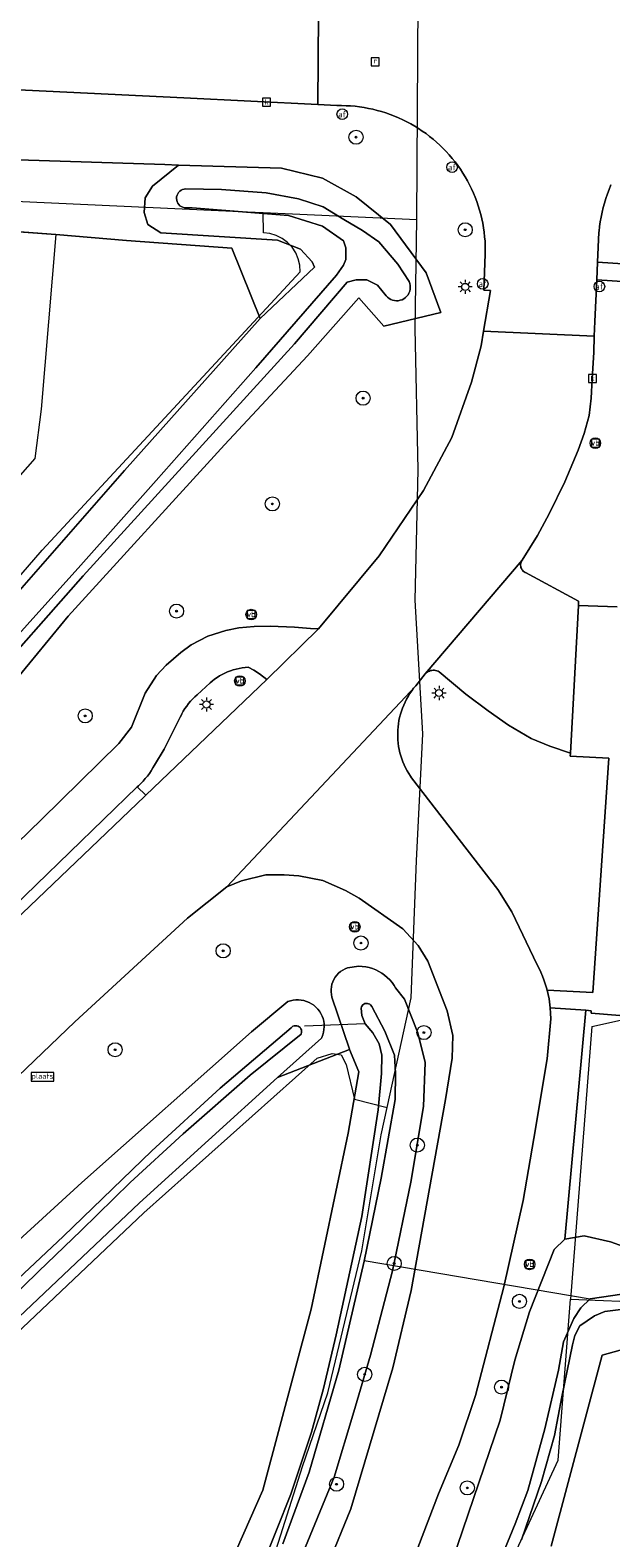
# Model space of a CAD drawing. Header units: metres. Extents: x 250001 to 257773, y 598992 to 609118.
# Tile 26 of 118: x 251366 to 251399, y 600891 to 600976. Entities that reach past the tile are written whole.
import ezdxf
from ezdxf.enums import TextEntityAlignment as Align
from ezdxf.lldxf.tags import DXFTag

# ---------------------------------------------------------------- set-up
doc = ezdxf.new("R2010")
doc.units = ezdxf.units.M
for name, color, linetype, lineweight in [('B-WE-GR-BOOM-S', 252, 'Continuous', 25), ('B-WE-GR-GRAS-GV', 252, 'Continuous', 13), ('B-WE-GR-GROENVOORZIENING-GV', 252, 'Continuous', 18), ('B-WE-IE-TERREINAFSCHEIDING_KUNSTMATIG_HEKWERK-G', 252, 'IE-TERREINAFSCHEIDING-KUNSTMATIG', 18), ('B-WE-KG-GRENS_PERCEEL-G', 150, 'KG-PERCEEL', 18), ('B-WE-KL-ET_LS_OV_LICHTMAST-S', 252, 'Continuous', 25), ('B-WE-KW-KUNSTWERK_DUIKER-G', 252, 'Continuous', 18), ('B-WE-OG-TERREIN_ERF-GV', 7, 'Continuous', 18), ('B-WE-OG-WATER-GV', 252, 'Continuous', 18), ('B-WE-OG-WATER_SLOOT-GV', 252, 'Continuous', 18), ('B-WE-RI-GWA_KOLK-S', 252, 'Continuous', 25), ('B-WE-RI-GWA_RIOOLPUT-S', 252, 'Continuous', 25), ('B-WE-VH-VERHARDING_GESLOTEN-GV', 252, 'Continuous', 18), ('B-WE-VH-VERHARDING_OPEN-GV', 252, 'Continuous', 18), ('B-WE-VW-AFSLUITPAAL-S', 252, 'Continuous', 25), ('B-WE-VW-VERKEERSTEKEN_BORD-S', 252, 'Continuous', 25), ('B-WE-VW-VERKEERSTEKEN_DRAAGCONSTRUCTIE-S', 252, 'Continuous', 25), ('X-XX-AL-REFERENTIE-G', 7, 'Continuous', 18)]:
    doc.layers.add(name, color=color, linetype=linetype, lineweight=lineweight)
doc.styles.add('NLCS-ISO', font='NLCS-ISO.ttf')
doc.styles.get("Standard").update_dxf_attribs({"font": 'NLCS-ISO.ttf'})
doc.linetypes.add('IE-TERREINAFSCHEIDING-KUNSTMATIG', pattern='A,4,[82,NLCS.shx,S=0.75,R=90,X=0,Y=0],4,-2', length=10)
tags = doc.linetypes.add('KG-PERCEEL', pattern='A,5.5,-2,["P",Standard,S=1.8,R=0,X=-0.5,Y=-0.9],-2,5.5,-2,[5,NLCS.SHX,S=0.75,R=0,X=0,Y=0],-2', length=19).pattern_tags.tags
tags[6] = DXFTag(74, 10)

# ---------------------------------------------------------------- blocks, each defined once
blk = doc.blocks.new('BS2021-132-Xref-KAD-20210617')
at = {"layer": 'B-WE-KG-GRENS_PERCEEL-G', "flags": 128}
for points in [[(251282.863, 600985.353), (251289.854, 600981.785), (251295.223, 600979.76), (251298.829, 600978.265), (251302.731, 600976.87), (251306.653, 600975.614), (251310.358, 600974.218), (251313.785, 600973.06), (251316.994, 600972.158), (251325.649, 600969.983), (251328.679, 600969.417), (251332.263, 600968.971), (251335.729, 600968.485), (251339.629, 600968.278), (251342.995, 600967.891), (251347.668, 600967.546), (251350.598, 600967.277), (251378.171, 600966.012)], [(251387.761, 600965.572), (251387.837, 600977.94)], [(251378.171, 600966.012), (251379.057, 600965.971)], [(251379.057, 600965.971), (251387.761, 600965.572)], [(251379.063, 600964.815), (251379.057, 600965.971)], [(251386.074, 600915.284), (251387.426, 600921.499), (251387.729, 600929.257), (251388.092, 600936.442), (251387.662, 600944.02), (251387.827, 600951.402), (251387.653, 600959.397), (251387.761, 600965.572)], [(251381.151, 600962.61), (251381.128, 600962.983), (251381.04, 600963.347), (251380.891, 600963.69), (251380.684, 600964.002), (251380.427, 600964.273), (251380.127, 600964.496), (251379.793, 600964.664), (251379.434, 600964.771), (251379.063, 600964.815)], [(251309.957, 600891.785), (251311.76, 600892.476), (251337.27, 600916.415), (251344.172, 600922.677), (251361.007, 600939.971), (251362.592, 600942.295), (251366.537, 600946.84), (251381.151, 600962.61)], [(251397.66, 600919.875), (251399.468, 600920.262)], [(251397.66, 600919.875), (251396.458, 600904.42)], [(251372.293, 600909.309), (251382.112, 600918.071), (251382.954, 600918.345), (251383.46, 600918.257), (251383.758, 600917.71), (251384.216, 600915.759)], [(251322.091, 600847.643), (251325.742, 600844.735), (251328.377, 600843.574), (251331.585, 600843.068), (251334.417, 600842.501), (251337.326, 600842.885), (251339.701, 600843.287), (251342.51, 600844.56), (251346.426, 600846.668), (251349.787, 600849.051), (251350.756, 600849.905), (251354.986, 600853.438), (251355.899, 600852.293), (251362.577, 600859.355), (251366.901, 600865.56), (251374.638, 600878.523), (251375.979, 600881.415), (251377.95, 600885.774), (251379.547, 600889.479), (251381.279, 600894.945), (251382.716, 600899.125), (251384.642, 600907.164), (251385.738, 600913.737), (251386.074, 600915.284)], [(251384.216, 600915.759), (251386.074, 600915.284)], [(251396.458, 600904.42), (251401.129, 600904.237), (251409.984, 600905.715), (251421.666, 600908.554), (251441.365, 600913.892)], [(251372.293, 600909.309), (251347.326, 600885.677), (251316.331, 600856.675)], [(251391.49, 600886.488), (251392.122, 600887.433), (251395.75, 600895.319), (251396.458, 600904.42)]]:
    blk.add_lwpolyline(points, dxfattribs=at)
blk = doc.blocks.new('SIE-WEG_VERKEERSBORD-SO')
at = {"color": 0, "linetype": 'ByBlock', "lineweight": 18}
blk.add_lwpolyline([(-1.125, -1.125), (1.125, -1.125), (1.125, 1.125), (-1.125, 1.125)], close=True, dxfattribs=at)
at = {"color": 0, "linetype": 'ByBlock', "lineweight": 18, "style": 'NLCS-ISO'}
blk.add_text('vb', height=1.5, dxfattribs=at).set_placement((0, 0), align=Align.MIDDLE_CENTER)
blk = doc.blocks.new('SIE-WEG_VERKEERSBORD_PLAATSNAAM-SO')
at = {"color": 0, "linetype": 'ByBlock', "lineweight": 18}
blk.add_lwpolyline([(-3.25, -1.25), (3.25, -1.25), (3.25, 1.25), (-3.25, 1.25)], close=True, dxfattribs=at)
at = {"color": 0, "linetype": 'ByBlock', "lineweight": 18, "style": 'NLCS-ISO'}
blk.add_text('plaats', height=1.5, dxfattribs=at).set_placement((0, 0.21), align=Align.MIDDLE_CENTER)
blk = doc.blocks.new('SVW-AFSLUITPAAL-SO')
at = {"lineweight": 18}
blk.add_circle((0, 0), 1.5, dxfattribs=at)
at = {"lineweight": 18, "style": 'NLCS-ISO'}
blk.add_text('af', height=1.8, dxfattribs=at).set_placement((0, 0), align=Align.MIDDLE_CENTER)
blk = doc.blocks.new('SKL-ET_OV_LICHTMAST-SO')
at = {"color": 0, "linetype": 'ByBlock', "lineweight": 18}
for points in [[(-1.25, 0), (-2, 0)], [(-1.41, 1.41), (-0.88, 0.88)], [(0, 2), (0, 1.25)], [(0.88, 0.88), (1.41, 1.41)], [(2, 0), (1.25, 0)], [(-1.41, -1.41), (-0.88, -0.88)], [(0, -1.25), (0, -2)], [(0.88, -0.88), (1.41, -1.41)]]:
    blk.add_lwpolyline(points, dxfattribs=at)
blk.add_circle((0, 0), 1, dxfattribs=at)
blk = doc.blocks.new('SIE-WEG_PAAL_VERKEERSBORD-SO')
at = {"color": 0, "linetype": 'ByBlock', "lineweight": 18}
blk.add_circle((0, 0), 1.5, dxfattribs=at)
at = {"color": 0, "linetype": 'ByBlock', "lineweight": 18, "style": 'NLCS-ISO'}
blk.add_text('vb', height=1.5, dxfattribs=at).set_placement((0, 0.13), align=Align.MIDDLE_CENTER)
blk = doc.blocks.new('SRI-KOLK-SO')
at = {"color": 0, "linetype": 'ByBlock', "lineweight": 18}
blk.add_lwpolyline([(-1.125, -1.125), (1.125, -1.125), (1.125, 1.125), (-1.125, 1.125)], close=True, dxfattribs=at)
at = {"color": 0, "linetype": 'ByBlock', "lineweight": 18, "style": 'NLCS-ISO'}
blk.add_text('k', height=1.5, dxfattribs=at).set_placement((0, 0), align=Align.MIDDLE_CENTER)
blk = doc.blocks.new('SRI-PUT_INSPECTIEPUT_RIOOLPUT-SO')
at = {"color": 0, "linetype": 'ByBlock', "lineweight": 18}
blk.add_lwpolyline([(-1.12, -1.12), (1.12, -1.12), (1.12, 1.12), (-1.12, 1.12)], close=True, dxfattribs=at)
at = {"color": 0, "linetype": 'ByBlock', "lineweight": 18, "style": 'NLCS-ISO'}
blk.add_text('r', height=1.5, dxfattribs=at).set_placement((0, 0.28), align=Align.MIDDLE_CENTER)
blk = doc.blocks.new('SGR-BOOM_01-SO')
at = {"linetype": 'ByBlock', "lineweight": 18}
h = blk.add_hatch(color=0, dxfattribs=at)
h.dxf.hatch_style = 1
edge = h.paths.add_edge_path()
edge.add_arc((0, 0), 0.25, 0, 360)
at = {"color": 0, "linetype": 'ByBlock', "lineweight": 18}
for radius in [2, 0.25]:
    blk.add_circle((0, 0), radius, dxfattribs=at)
blk = doc.blocks.new('BS2021-132-Xref-BGT-GRIJS-20210617-aangepast')
at = {"layer": 'B-WE-GR-GRAS-GV', "flags": 128}
for points in [[(251572.269, 600823.938), (251562.473, 600909.283), (251561.82, 600913.877), (251559.218, 600938.839), (251558.38, 600944.302), (251557.929, 600945.288), (251557.303, 600945.644), (251542.074, 600941.114), (251516.75, 600933.043), (251490.547, 600925.152), (251463.749, 600917.073), (251444.289, 600911.371), (251434.495, 600908.714), (251419.55, 600904.917), (251408.89, 600902.962), (251399.606, 600901.631), (251398.256, 600901.261), (251395.358, 600890.445)], [(251374.584, 600883.535), (251379.034, 600893.605), (251381.762, 600903.858), (251383.871, 600913.837), (251384.461, 600917.299), (251383.936, 600918.572), (251379.862, 600916.974), (251372.042, 600909.884), (251347.596, 600886.736)]]:
    blk.add_lwpolyline(points, dxfattribs=at)
at = {"layer": 'B-WE-GR-GROENVOORZIENING-GV', "flags": 128}
for points in [[(251361.53, 600940.327), (251371.187, 600951.351), (251378.889, 600959.967), (251377.271, 600963.944), (251371.317, 600964.384), (251367.302, 600964.726), (251364.763, 600964.907)], [(251365.176, 600968.957), (251373.488, 600968.678), (251374.263, 600968.653), (251380.079, 600968.469), (251382.41, 600967.91), (251384.32, 600966.859), (251386.269, 600965.28), (251388.276, 600962.546), (251389.117, 600960.298), (251385.893, 600959.521), (251384.462, 600961.136), (251381.566, 600957.849), (251376.859, 600952.813), (251368.003, 600943.101), (251361.469, 600935.172)], [(251359.566, 600924.863), (251366.488, 600931.593), (251370.868, 600935.9), (251371.595, 600936.822), (251372.363, 600938.742), (251373.013, 600939.744), (251373.555, 600940.327), (251374.387, 600941.046), (251374.98, 600941.484), (251375.924, 600941.976), (251376.932, 600942.29), (251377.663, 600942.437), (251378.537, 600942.513), (251379.445, 600942.533), (251380.823, 600942.485), (251381.724, 600942.409), (251382.179, 600942.393), (251385.625, 600946.53), (251388.129, 600950.219), (251389.73, 600953.22), (251390.848, 600956.359), (251391.389, 600958.411), (251391.533, 600959.248), (251391.929, 600961.54), (251391.549, 600961.56), (251391.63, 600963.599), (251391.63, 600964.021), (251391.628, 600964.082), (251391.616, 600964.337), (251391.595, 600964.593), (251391.567, 600964.848), (251391.53, 600965.102), (251391.486, 600965.354), (251391.434, 600965.605), (251391.374, 600965.854), (251391.306, 600966.101), (251391.231, 600966.346), (251391.148, 600966.589), (251391.057, 600966.829), (251390.959, 600967.065), (251390.854, 600967.299), (251390.741, 600967.53), (251390.621, 600967.756), (251390.495, 600967.979), (251390.361, 600968.198), (251390.221, 600968.412), (251390.074, 600968.622), (251389.92, 600968.828), (251389.76, 600969.028), (251389.594, 600969.223), (251389.422, 600969.413), (251389.245, 600969.598), (251389.061, 600969.777), (251388.872, 600969.95), (251388.678, 600970.117), (251388.478, 600970.278), (251388.274, 600970.433), (251388.065, 600970.581), (251387.851, 600970.723), (251387.633, 600970.858), (251387.411, 600970.986), (251387.185, 600971.107), (251386.956, 600971.221), (251386.723, 600971.328), (251386.486, 600971.427), (251386.247, 600971.519), (251386.005, 600971.604), (251385.76, 600971.68), (251385.514, 600971.75), (251385.265, 600971.811), (251385.014, 600971.865), (251384.762, 600971.911), (251384.508, 600971.949), (251384.254, 600971.979), (251383.999, 600972.001), (251383.743, 600972.015), (251383.486, 600972.021), (251383.23, 600972.019), (251382.145, 600972.074), (251374.559, 600972.457), (251340.229, 600974.112)], [(251398.746, 600967.53), (251398.645, 600967.277), (251398.551, 600967.022), (251398.464, 600966.764), (251398.385, 600966.503), (251398.314, 600966.24), (251398.251, 600965.976), (251398.195, 600965.709), (251398.147, 600965.442), (251398.107, 600965.172), (251398.075, 600964.902), (251398.07, 600964.849), (251397.989, 600963.152), (251400.01, 600963.03)], [(251364.763, 600964.907), (251367.302, 600964.726), (251371.317, 600964.384), (251377.271, 600963.944), (251378.889, 600959.967), (251381.964, 600962.874), (251381.834, 600963.171), (251381.169, 600963.887), (251379.864, 600964.39), (251373.253, 600964.82), (251372.515, 600965.289), (251372.302, 600965.973), (251372.364, 600966.788), (251372.786, 600967.46), (251374.263, 600968.653), (251373.488, 600968.678), (251365.176, 600968.957)], [(251399.971, 600962.03), (251397.941, 600962.153), (251397.838, 600959.8), (251397.807, 600958.971), (251397.772, 600958.041), (251397.685, 600956.54), (251397.633, 600955.456), (251397.511, 600954.463), (251397.226, 600953.451), (251396.884, 600952.514), (251396.139, 600950.721), (251395.242, 600948.895), (251394.585, 600947.677), (251393.711, 600946.283), (251393.68, 600946.229), (251393.655, 600946.172), (251393.639, 600946.112), (251393.63, 600946.05), (251393.629, 600945.988), (251393.636, 600945.926), (251393.651, 600945.866), (251393.673, 600945.808), (251393.703, 600945.753), (251393.74, 600945.703), (251393.782, 600945.657), (251393.83, 600945.618), (251393.883, 600945.585), (251393.902, 600945.575), (251396.916, 600943.956), (251396.903, 600943.717), (251399.107, 600943.636)], [(251353.591, 600897.169), (251368.77, 600911.035), (251378.391, 600919.559), (251380.445, 600921.278), (251380.593, 600921.327), (251380.744, 600921.361), (251380.898, 600921.379), (251381.054, 600921.381), (251381.208, 600921.367), (251381.361, 600921.338), (251381.509, 600921.293), (251381.652, 600921.233), (251381.788, 600921.158), (251381.916, 600921.07), (251382.034, 600920.969), (251382.141, 600920.857), (251382.236, 600920.734), (251382.318, 600920.602), (251382.386, 600920.462), (251382.439, 600920.316), (251382.477, 600920.166), (251382.499, 600920.012), (251382.505, 600919.857), (251382.495, 600919.702), (251382.469, 600919.549), (251382.428, 600919.399), (251382.372, 600919.255), (251382.353, 600919.216), (251379.862, 600916.974), (251383.936, 600918.572), (251383.934, 600918.576), (251382.944, 600921.533), (251382.912, 600921.677), (251382.897, 600921.824), (251382.897, 600921.972), (251382.913, 600922.118), (251382.945, 600922.262), (251382.993, 600922.402), (251383.055, 600922.536), (251383.131, 600922.663), (251383.221, 600922.78), (251383.323, 600922.887), (251383.435, 600922.982), (251383.558, 600923.065), (251383.688, 600923.133), (251383.826, 600923.188), (251383.834, 600923.191), (251384.468, 600923.284), (251384.665, 600923.273), (251384.86, 600923.247), (251385.053, 600923.206), (251385.242, 600923.148), (251385.425, 600923.076), (251385.602, 600922.989), (251385.771, 600922.888), (251385.931, 600922.773), (251386.082, 600922.646), (251386.222, 600922.508), (251386.35, 600922.358), (251386.466, 600922.198), (251386.554, 600922.054), (251387.051, 600921.411), (251387.817, 600919.505), (251388.228, 600917.83), (251388.129, 600915.339), (251387.417, 600911.046), (251386.374, 600906.023), (251385.131, 600901.265), (251384.193, 600898.043), (251383.074, 600894.348), (251381.189, 600889.761)], [(251382.749, 600889.453), (251384.007, 600892.556), (251386.394, 600900.536), (251387.43, 600904.92), (251389.368, 600915.732), (251389.749, 600918.072), (251389.792, 600919.361), (251389.467, 600920.759), (251388.37, 600923.571), (251387.832, 600924.455), (251386.956, 600925.391), (251384.478, 600927.139), (251383.711, 600927.579), (251382.43, 600928.131), (251381.061, 600928.398), (251380.237, 600928.454), (251379.208, 600928.46), (251377.813, 600928.115), (251376.99, 600927.769), (251374.76, 600926.005), (251368.379, 600920.132), (251360.117, 600912.219)], [(251389.16, 600887.807), (251392.469, 600897.568), (251393.308, 600900.974), (251394.134, 600903.707), (251395.528, 600907.244), (251396.138, 600907.827), (251397.324, 600920.785), (251395.311, 600920.932), (251395.333, 600920.616), (251395.339, 600920.299), (251395.14, 600918.038), (251394.385, 600913.524), (251393.779, 600910.01), (251392.679, 600905.13), (251391.079, 600898.979), (251390.136, 600896.163), (251388.983, 600893.397), (251386.981, 600888.171)]]:
    blk.add_lwpolyline(points, dxfattribs=at)
for points in [[(251378.521, 600940.047), (251378.192, 600940.218), (251378.023, 600940.203), (251377.854, 600940.179), (251377.687, 600940.148), (251377.521, 600940.109), (251377.357, 600940.063), (251377.196, 600940.009), (251377.038, 600939.947), (251376.882, 600939.878), (251376.73, 600939.801), (251376.582, 600939.718), (251376.438, 600939.627), (251376.298, 600939.53), (251376.163, 600939.427), (251376.043, 600939.326), (251375.317, 600938.659), (251375.186, 600938.541), (251375.061, 600938.417), (251374.942, 600938.288), (251374.828, 600938.153), (251374.721, 600938.014), (251374.62, 600937.869), (251374.526, 600937.72), (251374.439, 600937.568), (251374.359, 600937.411), (251374.348, 600937.389), (251373.439, 600935.582), (251372.899, 600934.674), (251372.807, 600934.512), (251372.709, 600934.354), (251372.604, 600934.2), (251372.492, 600934.051), (251372.374, 600933.907), (251372.25, 600933.768), (251372.12, 600933.634), (251371.985, 600933.506), (251371.905, 600933.436), (251372.403, 600932.974), (251379.261, 600939.522), (251378.833, 600939.847)], [(251388.746, 600940.043), (251388.674, 600940.045), (251388.602, 600940.038), (251388.531, 600940.023), (251388.463, 600940.001), (251388.397, 600939.971), (251388.334, 600939.934), (251388.277, 600939.891), (251388.226, 600939.843), (251387.688, 600939.163), (251387.571, 600939.021), (251387.461, 600938.874), (251387.357, 600938.722), (251387.26, 600938.566), (251387.17, 600938.406), (251387.086, 600938.242), (251387.01, 600938.074), (251386.942, 600937.904), (251386.88, 600937.73), (251386.827, 600937.554), (251386.781, 600937.376), (251386.743, 600937.197), (251386.712, 600937.015), (251386.69, 600936.833), (251386.676, 600936.649), (251386.669, 600936.466), (251386.671, 600936.282), (251386.68, 600936.098), (251386.698, 600935.915), (251386.723, 600935.733), (251386.757, 600935.552), (251386.798, 600935.373), (251386.847, 600935.196), (251386.904, 600935.021), (251386.968, 600934.848), (251387.04, 600934.679), (251387.118, 600934.513), (251387.205, 600934.35), (251387.297, 600934.192), (251387.397, 600934.037), (251387.454, 600933.956), (251392.34, 600927.623), (251393.132, 600926.367), (251394.57, 600923.357), (251394.676, 600923.149), (251394.775, 600922.937), (251394.867, 600922.721), (251394.952, 600922.503), (251395.029, 600922.282), (251395.098, 600922.059), (251395.134, 600921.931), (251397.727, 600921.785), (251398.635, 600935.057), (251396.447, 600935.182), (251396.461, 600935.355), (251395.278, 600935.743), (251394.234, 600936.18), (251392.948, 600936.931), (251391.792, 600937.742), (251390.53, 600938.691), (251389.021, 600939.96), (251388.956, 600939.992), (251388.888, 600940.017), (251388.818, 600940.034)]]:
    blk.add_lwpolyline(points, close=True, dxfattribs=at)
at = {"layer": 'B-WE-IE-TERREINAFSCHEIDING_KUNSTMATIG_HEKWERK-G', "flags": 128}
for points in [[(251283.414, 600982.926), (251291.926, 600979.237), (251297.563, 600976.673), (251301.108, 600975.399), (251306.037, 600973.643), (251311.474, 600971.786), (251314.669, 600970.644), (251321.294, 600969.216), (251325.653, 600968.413), (251331.009, 600967.589), (251336.345, 600966.902), (251340.743, 600966.347), (251346.777, 600965.996), (251355.099, 600965.543), (251361.269, 600965.156), (251367.302, 600964.726), (251366.476, 600954.836), (251366.124, 600952.043), (251359.15, 600944.15)], [(251310.223, 600891.337), (251314.529, 600894.702), (251328.443, 600907.679), (251342.799, 600921.282), (251351.239, 600929.316), (251355.452, 600933.56), (251361.53, 600940.327), (251371.186, 600951.351), (251378.889, 600959.967), (251377.271, 600963.944), (251371.317, 600964.384)]]:
    blk.add_lwpolyline(points, dxfattribs=at)
at = {"layer": 'B-WE-KW-KUNSTWERK_DUIKER-G', "flags": 128}
for points in [[(251384.819, 600920.018), (251381.393, 600919.885)], [(251384.779, 600906.62), (251397.564, 600904.451)]]:
    blk.add_lwpolyline(points, dxfattribs=at)
at = {"layer": 'B-WE-OG-TERREIN_ERF-GV', "flags": 128}
blk.add_lwpolyline([(251399.26, 600920.485), (251397.62, 600920.622), (251397.632, 600920.763), (251397.324, 600920.785), (251396.138, 600907.827), (251397.232, 600908.011), (251398.732, 600907.67), (251400.189, 600907.155)], dxfattribs=at)
at = {"layer": 'B-WE-OG-WATER-GV', "flags": 128}
for points in [[(251363.073, 600938.861), (251368.852, 600945.385), (251374.65, 600951.75), (251380.819, 600958.538), (251383.815, 600962.013), (251384.317, 600962.161), (251384.928, 600962.149), (251385.534, 600961.842), (251386.012, 600961.256), (251386.016, 600961.252), (251386.092, 600961.171), (251386.178, 600961.102), (251386.274, 600961.046), (251386.377, 600961.004), (251386.484, 600960.977), (251386.595, 600960.966), (251386.705, 600960.972), (251386.814, 600960.993), (251386.919, 600961.029), (251387.017, 600961.08), (251387.107, 600961.145), (251387.187, 600961.222), (251387.255, 600961.31), (251387.309, 600961.406), (251387.35, 600961.51), (251387.374, 600961.618), (251387.383, 600961.728), (251387.376, 600961.839), (251387.354, 600961.947), (251387.315, 600962.052), (251386.67, 600963.043), (251385.607, 600964.311), (251384.668, 600964.943), (251383.616, 600965.576), (251382.451, 600966.28), (251381.055, 600966.74), (251379.226, 600967.072), (251376.69, 600967.26), (251374.647, 600967.302), (251374.569, 600967.292), (251374.48, 600967.265), (251374.397, 600967.223), (251374.323, 600967.168), (251374.259, 600967.101), (251374.208, 600967.024), (251374.17, 600966.939), (251374.148, 600966.849), (251374.142, 600966.757), (251374.152, 600966.665), (251374.177, 600966.576), (251374.217, 600966.492), (251374.271, 600966.417), (251374.337, 600966.352), (251374.413, 600966.299), (251374.497, 600966.261), (251374.587, 600966.237), (251375.037, 600966.228), (251380.492, 600965.799), (251382.406, 600965.193), (251383.591, 600964.353), (251383.741, 600963.964), (251383.728, 600963.307), (251383.608, 600962.992), (251383.211, 600962.411), (251378.637, 600957.177), (251372.998, 600950.786), (251368.728, 600945.999), (251362.628, 600939.232)], [(251399.998, 600904.799), (251397.564, 600904.451), (251397.041, 600903.929), (251396.64, 600903.327), (251396.063, 600902.015), (251395.785, 600900.413), (251395.01, 600897.088), (251394.05, 600893.598), (251393.322, 600891.711), (251391.849, 600888.121)], [(251393.685, 600890.807), (251394.822, 600894.111), (251395.545, 600896.7), (251395.962, 600898.9), (251396.569, 600901.844), (251396.706, 600902.364), (251396.992, 600902.913), (251397.823, 600903.493), (251398.407, 600903.727), (251408.414, 600904.973)], [(251380.158, 600890.574), (251381.646, 600894.625), (251383.329, 600900.416), (251384.77, 600906.576), (251385.728, 600911.272), (251386.522, 600915.744), (251386.553, 600917.217), (251386.483, 600918.239), (251385.944, 600919.61), (251385.213, 600921.01), (251385.126, 600921.094), (251385.084, 600921.129), (251385.021, 600921.161), (251384.952, 600921.178), (251384.882, 600921.18), (251384.813, 600921.166), (251384.749, 600921.136), (251384.693, 600921.093), (251384.648, 600921.038), (251384.617, 600920.975), (251384.6, 600920.906), (251384.647, 600920.498), (251384.819, 600920.018), (251385.262, 600919.511), (251385.612, 600918.891), (251385.78, 600918.253), (251385.759, 600917.211), (251385.558, 600915.152), (251384.641, 600909.118), (251383.189, 600902.414), (251382.469, 600899.369), (251381.784, 600896.889), (251380.623, 600893.376), (251378.999, 600889.306)], [(251362.812, 600902.582), (251366.328, 600906.001), (251368.733, 600908.31), (251371.509, 600911.041), (251374.512, 600913.791), (251378.321, 600917.114), (251381.195, 600919.432), (251381.208, 600919.462), (251381.226, 600919.533), (251381.228, 600919.606), (251381.214, 600919.678), (251381.185, 600919.746), (251381.142, 600919.805), (251381.088, 600919.854), (251381.024, 600919.89), (251380.953, 600919.911), (251380.88, 600919.916), (251380.808, 600919.906), (251380.739, 600919.88), (251380.678, 600919.839), (251380.627, 600919.787), (251376.606, 600916.378), (251372.747, 600912.83), (251367.728, 600907.968), (251361.973, 600902.599)]]:
    blk.add_lwpolyline(points, dxfattribs=at)
at = {"layer": 'B-WE-OG-WATER_SLOOT-GV', "flags": 128}
for points in [[(251361.469, 600935.172), (251368.003, 600943.101), (251376.859, 600952.813), (251381.566, 600957.849), (251384.462, 600961.136), (251385.893, 600959.521), (251389.117, 600960.298), (251388.276, 600962.546), (251386.269, 600965.28), (251384.32, 600966.859), (251382.41, 600967.91), (251380.079, 600968.469), (251374.263, 600968.653), (251372.786, 600967.46), (251372.364, 600966.788), (251372.302, 600965.973), (251372.515, 600965.289), (251373.253, 600964.82), (251379.864, 600964.39), (251381.169, 600963.887), (251381.834, 600963.171), (251381.964, 600962.874), (251378.889, 600959.967), (251371.187, 600951.351), (251361.53, 600940.327)], [(251362.628, 600939.232), (251368.728, 600945.999), (251372.998, 600950.786), (251378.637, 600957.177), (251383.211, 600962.411), (251383.608, 600962.992), (251383.728, 600963.307), (251383.741, 600963.964), (251383.591, 600964.353), (251382.406, 600965.193), (251380.492, 600965.799), (251375.037, 600966.228), (251374.587, 600966.237), (251374.497, 600966.261), (251374.413, 600966.299), (251374.337, 600966.352), (251374.271, 600966.417), (251374.217, 600966.492), (251374.177, 600966.576), (251374.152, 600966.665), (251374.142, 600966.757), (251374.148, 600966.849), (251374.17, 600966.939), (251374.208, 600967.024), (251374.259, 600967.101), (251374.323, 600967.168), (251374.397, 600967.223), (251374.48, 600967.265), (251374.569, 600967.292), (251374.647, 600967.302), (251376.69, 600967.26), (251379.226, 600967.072), (251381.055, 600966.74), (251382.451, 600966.28), (251383.616, 600965.576), (251384.668, 600964.943), (251385.607, 600964.311), (251386.67, 600963.043), (251387.315, 600962.052), (251387.354, 600961.947), (251387.376, 600961.839), (251387.383, 600961.728), (251387.374, 600961.618), (251387.35, 600961.51), (251387.309, 600961.406), (251387.255, 600961.31), (251387.187, 600961.222), (251387.107, 600961.145), (251387.017, 600961.08), (251386.919, 600961.029), (251386.814, 600960.993), (251386.705, 600960.972), (251386.595, 600960.966), (251386.484, 600960.977), (251386.377, 600961.004), (251386.274, 600961.046), (251386.178, 600961.102), (251386.092, 600961.171), (251386.016, 600961.252), (251386.012, 600961.256), (251385.534, 600961.842), (251384.928, 600962.149), (251384.317, 600962.161), (251383.815, 600962.013), (251380.819, 600958.538), (251374.65, 600951.75), (251368.852, 600945.385), (251363.073, 600938.861)], [(251395.358, 600890.445), (251398.256, 600901.261), (251399.606, 600901.631), (251408.89, 600902.962), (251419.55, 600904.917), (251434.495, 600908.714), (251444.289, 600911.371), (251463.749, 600917.073), (251490.547, 600925.152), (251516.75, 600933.043), (251542.074, 600941.114), (251557.303, 600945.644), (251557.929, 600945.288), (251558.38, 600944.302), (251559.218, 600938.839), (251561.82, 600913.877), (251562.473, 600909.283), (251572.269, 600823.938)], [(251408.414, 600904.973), (251398.407, 600903.727), (251397.823, 600903.493), (251396.992, 600902.913), (251396.706, 600902.364), (251396.569, 600901.844), (251395.962, 600898.9), (251395.545, 600896.7), (251394.822, 600894.111), (251393.685, 600890.807)], [(251391.849, 600888.121), (251393.322, 600891.711), (251394.05, 600893.598), (251395.01, 600897.088), (251395.785, 600900.413), (251396.063, 600902.015), (251396.64, 600903.327), (251397.041, 600903.929), (251397.564, 600904.451), (251399.998, 600904.799)], [(251576.472, 600831.657), (251568.587, 600910.165), (251567.626, 600917.23), (251563.795, 600945.388), (251562.994, 600951.274), (251426.916, 600912.114), (251402.805, 600906.968), (251401.567, 600906.971), (251400.189, 600907.155), (251398.732, 600907.67), (251397.232, 600908.011), (251396.138, 600907.827), (251395.528, 600907.244), (251394.134, 600903.707), (251393.308, 600900.974), (251392.469, 600897.568), (251389.16, 600887.807)], [(251381.189, 600889.761), (251383.074, 600894.348), (251384.193, 600898.043), (251385.131, 600901.265), (251386.374, 600906.023), (251387.417, 600911.046), (251388.129, 600915.339), (251388.228, 600917.83), (251387.817, 600919.505), (251387.051, 600921.411), (251386.554, 600922.054), (251386.466, 600922.198), (251386.35, 600922.358), (251386.222, 600922.508), (251386.082, 600922.646), (251385.931, 600922.773), (251385.771, 600922.888), (251385.602, 600922.989), (251385.425, 600923.076), (251385.242, 600923.148), (251385.053, 600923.206), (251384.86, 600923.247), (251384.665, 600923.273), (251384.468, 600923.284), (251383.834, 600923.191), (251383.826, 600923.188), (251383.688, 600923.133), (251383.558, 600923.065), (251383.435, 600922.982), (251383.323, 600922.887), (251383.221, 600922.78), (251383.131, 600922.663), (251383.055, 600922.536), (251382.993, 600922.402), (251382.945, 600922.262), (251382.913, 600922.118), (251382.897, 600921.972), (251382.897, 600921.824), (251382.912, 600921.677), (251382.944, 600921.533), (251383.934, 600918.576), (251383.936, 600918.572), (251384.461, 600917.299), (251383.871, 600913.837), (251381.762, 600903.858), (251379.034, 600893.605), (251374.584, 600883.535)], [(251361.973, 600902.599), (251367.728, 600907.968), (251372.747, 600912.83), (251376.606, 600916.378), (251380.627, 600919.787), (251380.678, 600919.839), (251380.739, 600919.88), (251380.808, 600919.906), (251380.88, 600919.916), (251380.953, 600919.911), (251381.024, 600919.89), (251381.088, 600919.854), (251381.142, 600919.805), (251381.185, 600919.746), (251381.214, 600919.678), (251381.228, 600919.606), (251381.226, 600919.533), (251381.208, 600919.462), (251381.195, 600919.432), (251378.321, 600917.114), (251374.512, 600913.791), (251371.509, 600911.041), (251368.733, 600908.31), (251366.328, 600906.001), (251362.812, 600902.582)], [(251347.596, 600886.736), (251372.042, 600909.884), (251379.862, 600916.974), (251382.353, 600919.216), (251382.372, 600919.255), (251382.428, 600919.399), (251382.469, 600919.549), (251382.495, 600919.702), (251382.505, 600919.857), (251382.499, 600920.012), (251382.477, 600920.166), (251382.439, 600920.316), (251382.386, 600920.462), (251382.318, 600920.602), (251382.236, 600920.734), (251382.141, 600920.857), (251382.034, 600920.969), (251381.916, 600921.07), (251381.788, 600921.158), (251381.652, 600921.233), (251381.509, 600921.293), (251381.361, 600921.338), (251381.208, 600921.367), (251381.054, 600921.381), (251380.898, 600921.379), (251380.744, 600921.361), (251380.593, 600921.327), (251380.445, 600921.278), (251378.391, 600919.559), (251368.77, 600911.035), (251353.591, 600897.169)], [(251378.999, 600889.306), (251380.623, 600893.376), (251381.784, 600896.889), (251382.469, 600899.369), (251383.189, 600902.414), (251384.641, 600909.118), (251385.558, 600915.152), (251385.759, 600917.211), (251385.78, 600918.253), (251385.612, 600918.891), (251385.262, 600919.511), (251384.819, 600920.018), (251384.647, 600920.498), (251384.6, 600920.906), (251384.617, 600920.975), (251384.648, 600921.038), (251384.693, 600921.093), (251384.749, 600921.136), (251384.813, 600921.166), (251384.882, 600921.18), (251384.952, 600921.178), (251385.021, 600921.161), (251385.084, 600921.129), (251385.126, 600921.094), (251385.213, 600921.01), (251385.944, 600919.61), (251386.483, 600918.239), (251386.553, 600917.217), (251386.522, 600915.744), (251385.728, 600911.272), (251384.77, 600906.576), (251383.329, 600900.416), (251381.646, 600894.625), (251380.158, 600890.574)]]:
    blk.add_lwpolyline(points, dxfattribs=at)
at = {"layer": 'B-WE-VH-VERHARDING_GESLOTEN-GV', "flags": 128}
for points in [[(251382.185, 600977.2), (251382.145, 600972.074), (251383.23, 600972.019), (251383.486, 600972.021), (251383.743, 600972.015), (251383.999, 600972.001), (251384.254, 600971.979), (251384.508, 600971.949), (251384.762, 600971.911), (251385.014, 600971.865), (251385.265, 600971.811), (251385.514, 600971.75), (251385.76, 600971.68), (251386.005, 600971.604), (251386.247, 600971.519), (251386.486, 600971.427), (251386.723, 600971.328), (251386.956, 600971.221), (251387.185, 600971.107), (251387.411, 600970.986), (251387.633, 600970.858), (251387.851, 600970.723), (251388.065, 600970.581), (251388.274, 600970.433), (251388.478, 600970.278), (251388.678, 600970.117), (251388.872, 600969.95), (251389.061, 600969.777), (251389.245, 600969.598), (251389.422, 600969.413), (251389.594, 600969.223), (251389.76, 600969.028), (251389.92, 600968.828), (251390.074, 600968.622), (251390.221, 600968.412), (251390.361, 600968.198), (251390.495, 600967.979), (251390.621, 600967.756), (251390.741, 600967.53), (251390.854, 600967.299), (251390.959, 600967.065), (251391.057, 600966.829), (251391.148, 600966.589), (251391.231, 600966.346), (251391.306, 600966.101), (251391.374, 600965.854), (251391.434, 600965.605), (251391.486, 600965.354), (251391.53, 600965.102), (251391.567, 600964.848), (251391.595, 600964.593), (251391.616, 600964.337), (251391.628, 600964.082), (251391.63, 600964.021), (251391.63, 600963.599), (251391.549, 600961.56), (251391.929, 600961.54), (251391.533, 600959.248), (251397.807, 600958.971), (251397.838, 600959.8), (251397.941, 600962.153), (251397.989, 600963.152), (251398.07, 600964.849), (251398.075, 600964.902), (251398.107, 600965.172), (251398.147, 600965.442), (251398.195, 600965.709), (251398.251, 600965.976), (251398.314, 600966.24), (251398.385, 600966.503), (251398.464, 600966.764), (251398.551, 600967.022), (251398.645, 600967.277), (251398.746, 600967.53)], [(251321.115, 600977.134), (251327.491, 600975.821), (251331.435, 600975.092), (251338.116, 600974.342), (251340.229, 600974.112), (251374.559, 600972.457), (251382.145, 600972.074), (251382.185, 600977.2)], [(251360.117, 600912.219), (251368.379, 600920.132), (251374.76, 600926.005), (251376.99, 600927.769), (251387.688, 600939.163), (251388.226, 600939.843), (251393.711, 600946.283), (251394.585, 600947.677), (251395.242, 600948.895), (251396.139, 600950.721), (251396.884, 600952.514), (251397.226, 600953.451), (251397.511, 600954.463), (251397.633, 600955.456), (251397.685, 600956.54), (251397.772, 600958.041), (251397.807, 600958.971), (251391.533, 600959.248), (251391.389, 600958.411), (251390.848, 600956.359), (251389.73, 600953.22), (251388.129, 600950.219), (251385.625, 600946.53), (251382.179, 600942.393), (251379.261, 600939.522), (251372.403, 600932.974), (251372.322, 600932.897), (251356.313, 600917.6)], [(251360.445, 600922.342), (251371.905, 600933.436), (251371.985, 600933.506), (251372.12, 600933.634), (251372.25, 600933.768), (251372.374, 600933.907), (251372.492, 600934.051), (251372.604, 600934.2), (251372.709, 600934.354), (251372.807, 600934.512), (251372.899, 600934.674), (251373.439, 600935.582), (251374.348, 600937.389), (251374.359, 600937.411), (251374.439, 600937.568), (251374.526, 600937.72), (251374.62, 600937.869), (251374.721, 600938.014), (251374.828, 600938.153), (251374.942, 600938.288), (251375.061, 600938.417), (251375.186, 600938.541), (251375.317, 600938.659), (251376.043, 600939.326), (251376.163, 600939.427), (251376.298, 600939.53), (251376.438, 600939.627), (251376.582, 600939.718), (251376.73, 600939.801), (251376.882, 600939.878), (251377.038, 600939.947), (251377.196, 600940.009), (251377.357, 600940.063), (251377.521, 600940.109), (251377.687, 600940.148), (251377.854, 600940.179), (251378.023, 600940.203), (251378.192, 600940.218), (251378.521, 600940.047), (251378.833, 600939.847), (251379.261, 600939.522), (251382.179, 600942.393), (251381.724, 600942.409), (251380.823, 600942.485), (251379.445, 600942.533), (251378.537, 600942.513), (251377.663, 600942.437), (251376.932, 600942.29), (251375.924, 600941.976), (251374.98, 600941.484), (251374.387, 600941.046), (251373.555, 600940.327), (251373.013, 600939.744), (251372.363, 600938.742), (251371.595, 600936.822), (251370.868, 600935.9), (251366.488, 600931.593), (251359.566, 600924.863)], [(251386.981, 600888.171), (251388.983, 600893.397), (251390.136, 600896.163), (251391.079, 600898.979), (251392.679, 600905.13), (251393.779, 600910.01), (251394.385, 600913.524), (251395.14, 600918.038), (251395.339, 600920.299), (251395.333, 600920.616), (251395.311, 600920.932), (251395.242, 600921.435), (251395.134, 600921.931), (251395.098, 600922.059), (251395.029, 600922.282), (251394.952, 600922.503), (251394.867, 600922.721), (251394.775, 600922.937), (251394.676, 600923.149), (251394.57, 600923.357), (251393.132, 600926.367), (251392.34, 600927.623), (251387.454, 600933.956), (251387.397, 600934.037), (251387.297, 600934.192), (251387.205, 600934.35), (251387.118, 600934.513), (251387.04, 600934.679), (251386.968, 600934.848), (251386.904, 600935.021), (251386.847, 600935.196), (251386.798, 600935.373), (251386.757, 600935.552), (251386.723, 600935.733), (251386.698, 600935.915), (251386.68, 600936.098), (251386.671, 600936.282), (251386.669, 600936.466), (251386.676, 600936.649), (251386.69, 600936.833), (251386.712, 600937.015), (251386.743, 600937.197), (251386.781, 600937.376), (251386.827, 600937.554), (251386.88, 600937.73), (251386.942, 600937.904), (251387.01, 600938.074), (251387.086, 600938.242), (251387.17, 600938.406), (251387.26, 600938.566), (251387.357, 600938.722), (251387.461, 600938.874), (251387.571, 600939.021), (251387.688, 600939.163), (251376.99, 600927.769), (251377.813, 600928.115), (251379.208, 600928.46), (251380.237, 600928.454), (251381.061, 600928.398), (251382.43, 600928.131), (251383.711, 600927.579), (251384.478, 600927.139), (251386.956, 600925.391), (251387.832, 600924.455), (251388.37, 600923.571), (251389.467, 600920.759), (251389.792, 600919.361), (251389.749, 600918.072), (251389.368, 600915.732), (251387.43, 600904.92), (251386.394, 600900.536), (251384.007, 600892.556), (251382.749, 600889.453)]]:
    blk.add_lwpolyline(points, dxfattribs=at)
blk.add_lwpolyline([(251393.68, 600946.229), (251393.711, 600946.283), (251388.226, 600939.843), (251388.277, 600939.891), (251388.334, 600939.934), (251388.397, 600939.971), (251388.463, 600940.001), (251388.531, 600940.023), (251388.602, 600940.038), (251388.674, 600940.045), (251388.746, 600940.043), (251388.818, 600940.034), (251388.888, 600940.017), (251388.956, 600939.992), (251389.021, 600939.96), (251390.53, 600938.691), (251391.792, 600937.742), (251392.948, 600936.931), (251394.234, 600936.18), (251395.278, 600935.743), (251396.461, 600935.355), (251396.903, 600943.717), (251396.916, 600943.956), (251393.902, 600945.575), (251393.883, 600945.585), (251393.83, 600945.618), (251393.782, 600945.657), (251393.74, 600945.703), (251393.703, 600945.753), (251393.673, 600945.808), (251393.651, 600945.866), (251393.636, 600945.926), (251393.629, 600945.988), (251393.63, 600946.05), (251393.639, 600946.112), (251393.655, 600946.172)], close=True, dxfattribs=at)
at = {"layer": 'B-WE-VH-VERHARDING_OPEN-GV', "flags": 128}
for points in [[(251400.01, 600963.03), (251397.989, 600963.152), (251397.941, 600962.153), (251399.971, 600962.03)], [(251399.107, 600943.636), (251396.903, 600943.717), (251396.461, 600935.355), (251396.447, 600935.182), (251398.635, 600935.057), (251397.727, 600921.785), (251395.134, 600921.931), (251395.242, 600921.435), (251395.311, 600920.932), (251397.324, 600920.785), (251397.632, 600920.763), (251397.62, 600920.622), (251399.26, 600920.485)]]:
    blk.add_lwpolyline(points, dxfattribs=at)
blk.add_lwpolyline([(251372.403, 600932.974), (251371.905, 600933.436), (251360.445, 600922.342), (251354.595, 600916.706), (251342.128, 600904.693), (251342.253, 600904.561), (251342.446, 600904.39), (251355.016, 600916.364), (251356.313, 600917.6), (251372.322, 600932.897)], close=True, dxfattribs=at)
at = {"layer": 'B-WE-GR-BOOM-S', "xscale": 0.2, "yscale": 0.2, "zscale": 0.2}
for p in [(251384.31, 600970.23), (251390.492, 600964.988), (251384.708, 600955.452), (251379.57, 600949.464), (251374.145, 600943.391), (251368.97, 600937.458), (251376.784, 600924.154), (251384.59, 600924.596), (251388.156, 600919.525), (251370.663, 600918.553), (251387.78, 600913.15), (251386.47, 600906.45), (251393.564, 600904.302), (251384.8, 600900.17), (251392.553, 600899.445), (251383.204, 600893.947), (251390.613, 600893.74)]:
    blk.add_blockref('SGR-BOOM_01-SO', p, dxfattribs=at)
at = {"layer": 'B-WE-KL-ET_LS_OV_LICHTMAST-S', "xscale": 0.2, "yscale": 0.2, "zscale": 0.2}
for p in [(251390.495, 600961.754), (251389.01, 600938.753), (251375.841, 600938.104)]:
    blk.add_blockref('SKL-ET_OV_LICHTMAST-SO', p, dxfattribs=at)
at = {"layer": 'B-WE-RI-GWA_KOLK-S', "xscale": 0.2, "yscale": 0.2, "zscale": 0.2}
for p in [(251379.241, 600972.221), (251397.705, 600956.565)]:
    blk.add_blockref('SRI-KOLK-SO', p, dxfattribs=at)
at = {"layer": 'B-WE-RI-GWA_RIOOLPUT-S', "xscale": 0.2, "yscale": 0.2, "zscale": 0.2}
blk.add_blockref('SRI-PUT_INSPECTIEPUT_RIOOLPUT-SO', (251385.4, 600974.5), dxfattribs=at)
at = {"layer": 'B-WE-VW-AFSLUITPAAL-S', "xscale": 0.2, "yscale": 0.2, "zscale": 0.2}
for p in [(251383.53, 600971.537), (251389.749, 600968.533), (251391.485, 600961.929), (251398.094, 600961.777)]:
    blk.add_blockref('SVW-AFSLUITPAAL-SO', p, dxfattribs=at)
at = {"layer": 'B-WE-VW-VERKEERSTEKEN_BORD-S', "xscale": 0.2, "yscale": 0.2, "zscale": 0.2}
for name, p in [('SIE-WEG_VERKEERSBORD-SO', (251397.866, 600952.906)), ('SIE-WEG_VERKEERSBORD-SO', (251378.375, 600943.196)), ('SIE-WEG_VERKEERSBORD-SO', (251377.731, 600939.436)), ('SIE-WEG_VERKEERSBORD-SO', (251384.237, 600925.511)), ('SIE-WEG_VERKEERSBORD_PLAATSNAAM-SO', (251366.551, 600917.02)), ('SIE-WEG_VERKEERSBORD-SO', (251394.144, 600906.397))]:
    blk.add_blockref(name, p, dxfattribs=at)
at = {"layer": 'B-WE-VW-VERKEERSTEKEN_DRAAGCONSTRUCTIE-S', "xscale": 0.2, "yscale": 0.2, "zscale": 0.2}
for p in [(251397.866, 600952.906), (251378.375, 600943.196), (251377.731, 600939.436), (251384.237, 600925.511), (251394.144, 600906.397)]:
    blk.add_blockref('SIE-WEG_PAAL_VERKEERSBORD-SO', p, dxfattribs=at)

msp = doc.modelspace()

# ---------------------------------------------------------------- block references
at = {"layer": 'X-XX-AL-REFERENTIE-G'}
for name in ['BS2021-132-Xref-BGT-GRIJS-20210617-aangepast', 'BS2021-132-Xref-KAD-20210617']:
    msp.add_blockref(name, (0, 0), dxfattribs=at)

doc.saveas('drawing.dxf')
